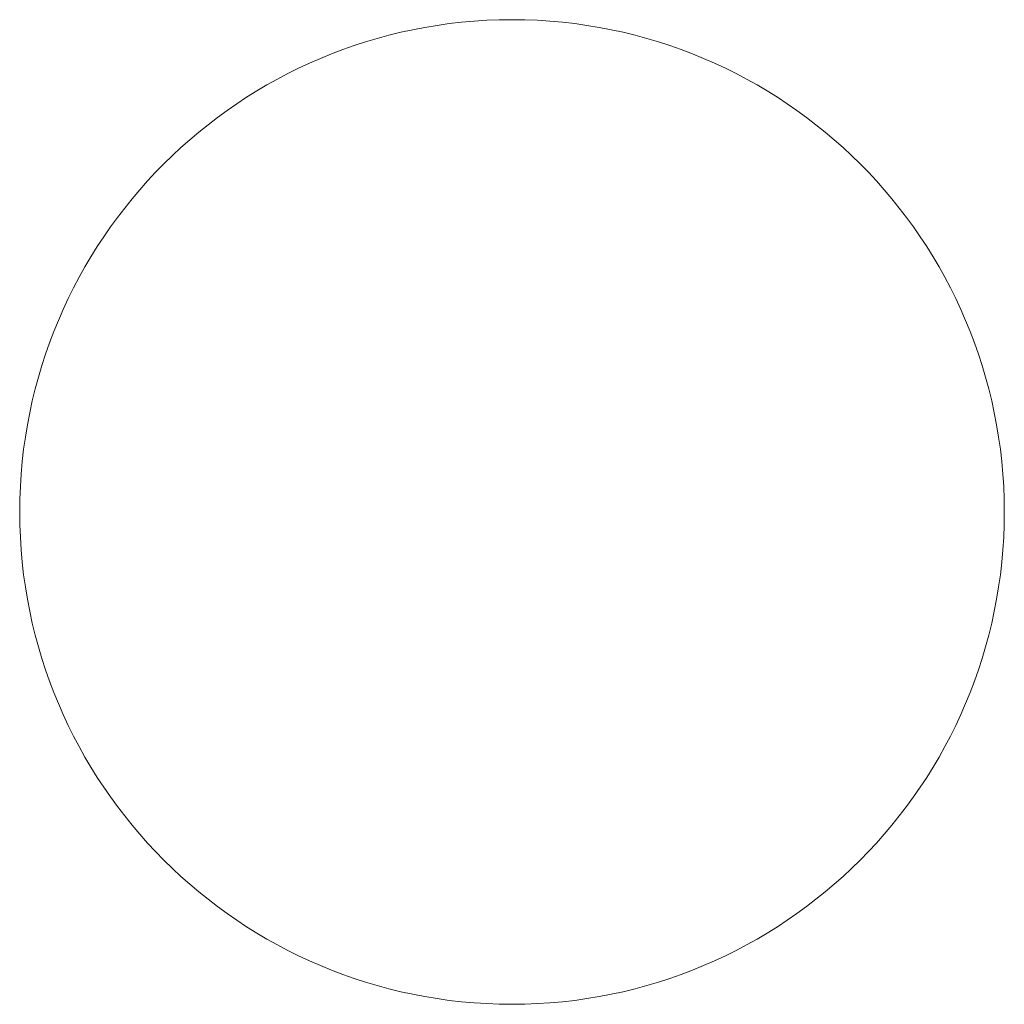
# Model space of a CAD drawing. Header units: inches. Extents: x 2.5 to 17.5, y 1.8 to 16.8.
import ezdxf

# ---------------------------------------------------------------- set-up
doc = ezdxf.new("R2010")
doc.units = ezdxf.units.IN
doc.header["$MEASUREMENT"] = 0

msp = doc.modelspace()

# ---------------------------------------------------------------- linework, layer by layer
at = {"color": 7, "linetype": 'Continuous', "lineweight": 15}
msp.add_circle((9.993, 9.346), 7.5, dxfattribs=at)

doc.saveas('drawing.dxf')
